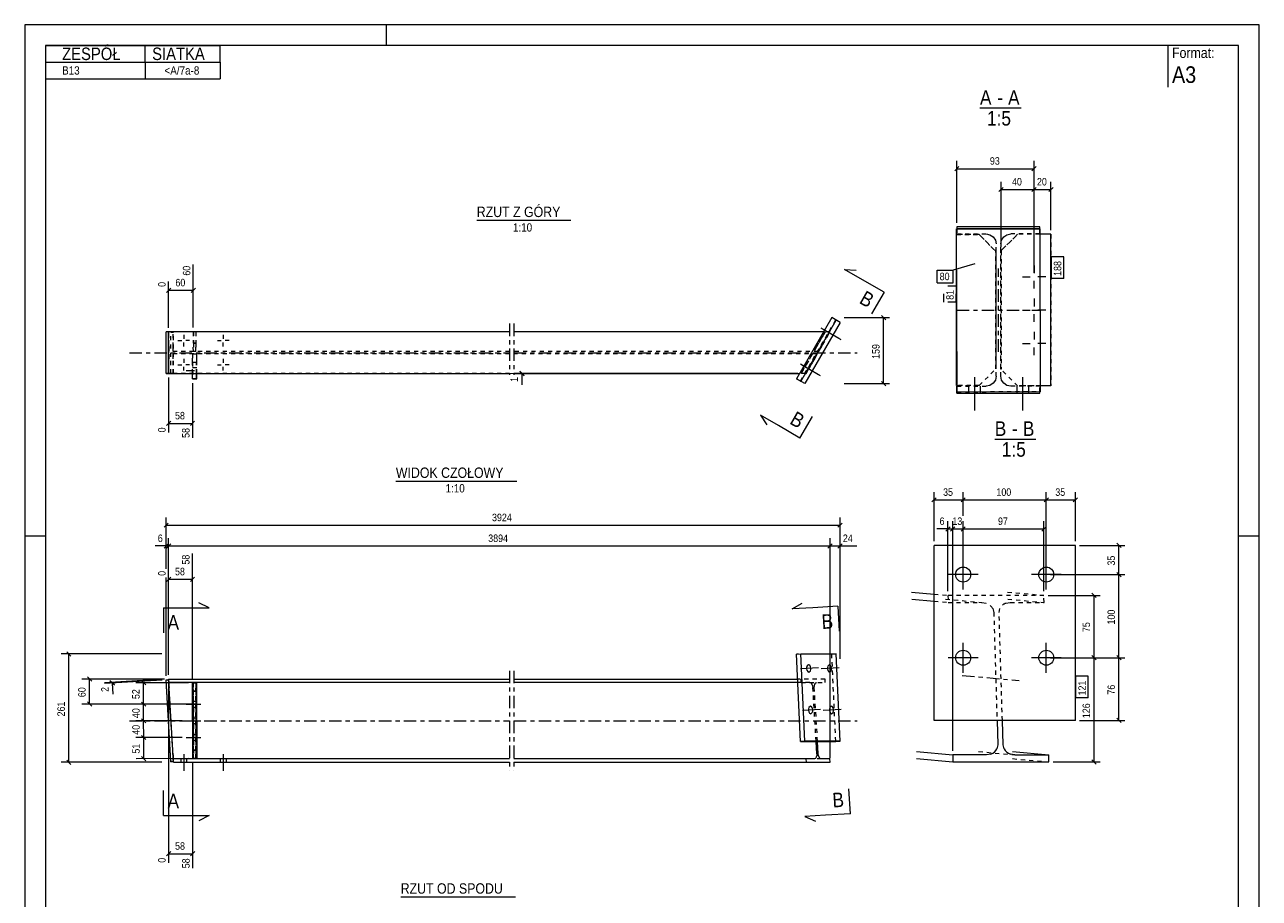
# Model space of a CAD drawing. Header units: millimetres. Extents: x 0 to 297, y 0 to 420.
# Tile 2 of 2: x 0 to 297, y 210 to 420. Entities that reach past the tile are written whole.
import ezdxf

# ---------------------------------------------------------------- set-up
doc = ezdxf.new("R2010")
doc.units = ezdxf.units.MM
for name, pattern in [('XKITLINE00', [0]), ('XKITLINE01', [4, 1, -1, 1, -1]), ('XKITLINE02', [4, 2, -2]), ('XKITLINE03', [6, 3, -1, 1, -1])]:
    doc.linetypes.add(name, pattern=pattern)
for name, color, linetype, lineweight in [('Arkusz rysunku', 3, 'Continuous', 0), ('Element', 2, 'Continuous', 0), ('Inny typ obiektu', 7, 'Continuous', 0), ('Przekrój', 7, 'Continuous', 0), ('Wymiar', 4, 'Continuous', 0), ('Znak elementu', 2, 'Continuous', 0), ('Śruba', 3, 'Continuous', 0)]:
    doc.layers.add(name, color=color, linetype=linetype, lineweight=lineweight)
doc.styles.add('ARIAL', font='ARIAL.TTF')

msp = doc.modelspace()

# ---------------------------------------------------------------- linework, layer by layer
at = {"layer": 'Arkusz rysunku', "linetype": 'XKITLINE00', "lineweight": 0}
for p, q in [((297, 420), (0, 420)), ((0, 420), (0, 0)), ((87, 415), (87, 420)), ((297, 0), (297, 420)), ((292, 415), (5, 415)), ((5, 415), (5, 5)), ((292, 5), (292, 415)), ((5, 297), (0, 297)), ((297, 297), (292, 297))]:
    msp.add_line(p, q, dxfattribs=at)
at = {"layer": 'Element', "linetype": 'XKITLINE00', "lineweight": 0}
for p, q in [((244.24, 371.38), (224.24, 371.38)), ((224.24, 371.38), (224.24, 370.95)), ((244.24, 369.68), (244.24, 371.38)), ((244.17, 371.02), (224.17, 370.95)), ((224.17, 370.88), (244.17, 370.95)), ((224.31, 331.67), (224.17, 370.95)), ((244.17, 370.95), (244.17, 371.02)), ((244.17, 370.95), (244.31, 331.74)), ((244.24, 369.68), (244.18, 369.68)), ((246.86, 369.62), (244.18, 369.62)), ((246.87, 369.62), (244.18, 369.62)), ((246.87, 333.14), (246.87, 369.62)), ((224.18, 333.24), (224.18, 368.24)), ((194.16, 349.58), (185.66, 334.85)), ((186.7, 334.25), (195.19, 348.98)), ((196.15, 348.43), (187.65, 333.7)), ((196.15, 348.43), (194.16, 349.58)), ((34.63, 346.17), (34.03, 346.17)), ((34.03, 336.17), (34.03, 346.17)), ((116.66, 346.14), (34.62, 346.14)), ((34.62, 336.14), (34.62, 346.14)), ((35.21, 346.14), (34.63, 346.17)), ((34.63, 346.17), (34.63, 346.14)), ((41.16, 346.17), (40.56, 346.17)), ((40.56, 346.17), (40.56, 346.14)), ((41.19, 346.17), (41.16, 346.17)), ((41.16, 346.17), (41.16, 346.14)), ((41.19, 346.17), (41.16, 346.17)), ((41.19, 346.17), (41.19, 346.14)), ((192.17, 346.14), (117.66, 346.14)), ((35.18, 336.1), (34.03, 336.17)), ((34.03, 336.17), (34.62, 336.17)), ((34.62, 336.14), (116.66, 336.14)), ((35.18, 336.1), (35.18, 336.14)), ((35.78, 336.1), (35.18, 336.1)), ((35.78, 336.1), (35.21, 336.14)), ((35.78, 336.1), (35.78, 336.14)), ((40.37, 334.82), (40.37, 336.14)), ((41.37, 334.83), (41.37, 336.14)), ((41.41, 334.83), (41.4, 336.14)), ((117.66, 336.14), (186.4, 336.14)), ((40.37, 334.82), (41.37, 334.83)), ((41.41, 334.83), (41.37, 334.83)), ((41.37, 334.83), (41.41, 334.83)), ((187.65, 333.7), (185.66, 334.85)), ((224.18, 333.24), (224.31, 333.24)), ((224.24, 333.08), (224.31, 333.08)), ((224.24, 331.38), (224.24, 333.08)), ((246.87, 333.14), (244.31, 333.14)), ((224.24, 331.38), (244.24, 331.38)), ((244.31, 331.74), (224.31, 331.67)), ((244.24, 331.38), (244.24, 331.74)), ((218.76, 252.73), (218.76, 294.79)), ((252.76, 294.79), (218.76, 294.79)), ((252.76, 252.73), (252.76, 294.79)), ((213.35, 283.58), (218.76, 283.09)), ((213.41, 281.88), (218.76, 281.39)), ((185.66, 268.65), (186.7, 268.71)), ((186.62, 247.65), (185.66, 268.65)), ((187.65, 247.71), (186.7, 268.71)), ((186.7, 268.71), (195.19, 268.71)), ((196.15, 247.71), (195.19, 268.71)), ((34.03, 262.44), (34.63, 262.48)), ((35.18, 242.84), (34.03, 262.44)), ((34.03, 262.41), (34.03, 262.44)), ((35.18, 242.8), (34.03, 262.41)), ((34.03, 262.41), (34.04, 262.41)), ((34.62, 262.66), (34.62, 262.66)), ((34.62, 262.66), (116.66, 262.66)), ((34.67, 261.81), (34.62, 262.66)), ((34.62, 262.66), (34.63, 262.48)), ((34.67, 261.81), (34.67, 261.81)), ((116.66, 261.81), (34.67, 261.81)), ((35.78, 242.87), (34.67, 261.81)), ((40.41, 243.54), (40.37, 261.78)), ((40.37, 261.78), (40.37, 261.78)), ((40.37, 261.78), (40.37, 259.78)), ((40.37, 261.78), (41.37, 261.78)), ((40.37, 261.78), (40.37, 261.78)), ((41.37, 261.78), (41.41, 243.54)), ((117.66, 262.66), (185.93, 262.66)), ((185.97, 261.81), (117.66, 261.81)), ((40.37, 259.78), (40.4, 245.54)), ((40.37, 259.78), (40.38, 259.78)), ((252.76, 252.73), (218.76, 252.73)), ((233.9, 252.73), (234.08, 246.84)), ((235.37, 246.84), (235.19, 252.73)), ((187.65, 247.71), (186.62, 247.65)), ((186.62, 247.65), (195.11, 247.65)), ((196.15, 247.71), (187.65, 247.71)), ((190.58, 244.71), (190.4, 247.65)), ((190.9, 244.71), (190.72, 247.65)), ((195.11, 247.65), (196.15, 247.71)), ((234.08, 246.84), (233.89, 245.92)), ((235.61, 245.92), (235.37, 246.84)), ((40.4, 245.54), (40.4, 243.54)), ((40.4, 245.54), (40.4, 245.54)), ((190.22, 243.6), (189.96, 243.51)), ((190.42, 243.86), (190.22, 243.6)), ((190.55, 244.25), (190.42, 243.86)), ((190.58, 244.71), (190.55, 244.25)), ((190.98, 244.25), (190.9, 244.71)), ((191.15, 243.86), (190.98, 244.25)), ((191.39, 243.6), (191.15, 243.86)), ((191.66, 243.51), (191.39, 243.6)), ((214.51, 245.23), (223.25, 244.43)), ((231.38, 244.43), (223.25, 244.43)), ((223.25, 244.43), (223.3, 242.73)), ((232.43, 244.62), (231.38, 244.43)), ((238.21, 244.43), (237.15, 244.62)), ((237.6, 245.23), (246.34, 244.43)), ((238.21, 244.43), (246.34, 244.43)), ((246.39, 242.73), (246.34, 244.43)), ((35.78, 242.87), (35.18, 242.84)), ((35.18, 242.8), (35.78, 242.84)), ((35.18, 242.84), (35.18, 242.8)), ((116.66, 243.51), (35.74, 243.51)), ((35.79, 242.66), (35.78, 242.87)), ((35.79, 242.66), (35.78, 242.87)), ((35.78, 242.84), (35.78, 242.87)), ((35.78, 242.84), (35.78, 242.87)), ((35.79, 242.66), (35.79, 242.66)), ((35.79, 242.66), (116.66, 242.66)), ((40.4, 243.54), (40.41, 243.54)), ((40.4, 243.54), (40.41, 243.54)), ((41.41, 243.54), (40.41, 243.54)), ((189.96, 243.51), (117.66, 243.51)), ((117.66, 242.66), (193.75, 242.66)), ((187.93, 243.51), (187.98, 242.66)), ((193.69, 243.51), (191.66, 243.51)), ((193.75, 242.66), (193.69, 243.51)), ((214.56, 243.53), (223.3, 242.73)), ((223.3, 242.73), (246.39, 242.73))]:
    msp.add_line(p, q, dxfattribs=at)
at = {"layer": 'Element', "linetype": 'XKITLINE01', "lineweight": 0}
for p, q in [((229.62, 369.52), (224.18, 369.52)), ((224.18, 368.24), (224.18, 369.52)), ((224.18, 369.52), (224.18, 369.52)), ((224.18, 333.24), (224.18, 369.52)), ((224.18, 369.52), (229.62, 369.52)), ((224.24, 370.95), (224.24, 369.68)), ((224.24, 369.68), (231.28, 369.68)), ((233.62, 365.52), (229.62, 369.52)), ((229.62, 369.52), (229.62, 369.52)), ((229.62, 369.52), (233.62, 365.52)), ((231.28, 369.68), (232.2, 369.5)), ((232.2, 369.5), (232.98, 368.98)), ((232.98, 368.98), (233.5, 368.2)), ((234.86, 365.62), (238.86, 369.62)), ((238.87, 369.62), (234.87, 365.62)), ((234.99, 368.2), (235.51, 368.98)), ((235.51, 368.98), (236.28, 369.5)), ((236.28, 369.5), (237.2, 369.68)), ((244.18, 369.68), (237.2, 369.68)), ((244.18, 369.62), (238.86, 369.62)), ((238.87, 369.62), (238.86, 369.62)), ((244.18, 369.62), (238.87, 369.62)), ((244.17, 370.95), (244.17, 371.02)), ((246.86, 369.62), (246.86, 333.14)), ((246.87, 369.62), (246.86, 369.62)), ((233.5, 368.2), (233.68, 367.28)), ((233.62, 337.24), (233.62, 365.52)), ((233.62, 365.52), (233.62, 365.52)), ((233.62, 365.52), (233.62, 337.24)), ((233.68, 335.48), (233.68, 367.28)), ((234.8, 367.28), (234.99, 368.2)), ((234.8, 335.48), (234.8, 367.28)), ((234.86, 337.14), (234.86, 365.62)), ((234.86, 365.62), (234.87, 365.62)), ((234.87, 365.62), (234.87, 337.14)), ((186.62, 334.3), (195.11, 349.03)), ((195.11, 349.03), (195.19, 348.98)), ((35.18, 346.1), (34.03, 346.17)), ((34.63, 346.14), (34.63, 336.17)), ((34.67, 342.62), (34.67, 346.14)), ((35.18, 346.1), (35.78, 346.1)), ((35.18, 336.14), (35.18, 346.1)), ((35.78, 346.1), (35.21, 346.14)), ((35.74, 342.62), (35.74, 346.14)), ((35.78, 336.14), (35.78, 346.1)), ((35.79, 336.14), (35.79, 346.14)), ((40.56, 346.17), (40.59, 346.17)), ((40.56, 346.14), (40.56, 343.45)), ((41.16, 346.17), (40.59, 346.17)), ((40.59, 346.17), (40.6, 343.45)), ((41.16, 346.14), (41.16, 343.45)), ((41.19, 346.14), (41.2, 343.45)), ((192.54, 346.14), (186.77, 336.14)), ((187.98, 336.14), (193.75, 346.14)), ((190.56, 342.62), (192.59, 346.14)), ((191.66, 342.62), (193.69, 346.14)), ((193.75, 346.14), (192.17, 346.14)), ((34.67, 342.62), (34.68, 342.16)), ((34.68, 342.16), (34.69, 341.77)), ((34.69, 341.77), (34.71, 341.51)), ((35.7, 341.51), (35.72, 341.77)), ((35.72, 341.77), (35.74, 342.16)), ((35.74, 342.16), (35.74, 342.62)), ((40.56, 343.45), (41.16, 343.45)), ((40.57, 341.45), (40.56, 343.45)), ((40.6, 343.45), (40.59, 341.45)), ((41.2, 343.45), (40.6, 343.45)), ((41.16, 343.45), (41.17, 341.45)), ((41.19, 341.45), (41.2, 343.45)), ((189.96, 341.51), (190.09, 341.77)), ((190.09, 341.77), (190.3, 342.16)), ((190.3, 342.16), (190.56, 342.62)), ((191.15, 341.77), (190.98, 341.51)), ((191.39, 342.16), (191.15, 341.77)), ((191.66, 342.62), (191.39, 342.16)), ((34.68, 340.12), (34.67, 339.66)), ((34.67, 336.14), (34.67, 339.66)), ((34.69, 340.51), (34.68, 340.12)), ((34.71, 340.77), (34.69, 340.51)), ((34.71, 341.51), (34.74, 341.42)), ((34.74, 340.86), (34.71, 340.77)), ((116.66, 341.42), (34.74, 341.42)), ((116.66, 340.86), (34.74, 340.86)), ((35.67, 341.42), (35.7, 341.51)), ((35.7, 340.77), (35.67, 340.86)), ((35.72, 340.51), (35.7, 340.77)), ((35.74, 340.12), (35.72, 340.51)), ((35.74, 339.66), (35.74, 340.12)), ((35.74, 336.14), (35.74, 339.66)), ((40.37, 338.83), (40.37, 340.83)), ((40.37, 340.83), (40.4, 340.83)), ((40.37, 340.83), (41.37, 340.83)), ((40.37, 336.14), (40.37, 338.83)), ((40.37, 338.83), (41.37, 338.83)), ((40.4, 340.83), (40.4, 338.83)), ((40.4, 340.83), (41.4, 340.83)), ((40.4, 338.83), (40.41, 334.82)), ((40.4, 338.83), (41.4, 338.83)), ((41.17, 341.45), (40.57, 341.45)), ((40.57, 341.45), (40.59, 341.45)), ((41.19, 341.45), (40.59, 341.45)), ((41.17, 341.45), (41.19, 341.45)), ((41.37, 340.83), (41.37, 338.83)), ((41.37, 340.83), (41.4, 340.83)), ((41.37, 336.14), (41.37, 338.83)), ((41.4, 338.83), (41.4, 340.83)), ((41.4, 336.14), (41.4, 338.83)), ((190.9, 341.42), (117.66, 341.42)), ((190.58, 340.86), (117.66, 340.86)), ((186.82, 336.14), (188.85, 339.66)), ((189.96, 339.66), (187.93, 336.14)), ((188.85, 339.66), (189.12, 340.12)), ((189.12, 340.12), (189.36, 340.51)), ((189.36, 340.51), (189.53, 340.77)), ((189.53, 340.77), (189.61, 340.86)), ((189.94, 341.42), (189.96, 341.51)), ((190.22, 340.12), (189.96, 339.66)), ((190.42, 340.51), (190.22, 340.12)), ((190.55, 340.77), (190.42, 340.51)), ((190.58, 340.86), (190.55, 340.77)), ((190.98, 341.51), (190.9, 341.42)), ((34.62, 336.17), (34.63, 336.17)), ((116.66, 336.14), (34.62, 336.14)), ((35.21, 336.14), (34.63, 336.17)), ((187.98, 336.14), (117.66, 336.14)), ((186.77, 336.14), (186.82, 336.14)), ((187.93, 336.14), (187.98, 336.14)), ((229.62, 333.24), (233.62, 337.24)), ((229.62, 333.24), (233.62, 337.24)), ((233.62, 337.24), (233.62, 337.24)), ((234.87, 337.14), (234.86, 337.14)), ((238.86, 333.14), (234.86, 337.14)), ((238.87, 333.14), (234.87, 337.14)), ((40.41, 334.82), (40.37, 334.82)), ((41.37, 334.83), (40.41, 334.82)), ((185.66, 334.85), (186.62, 334.3)), ((186.7, 334.25), (186.62, 334.3)), ((224.18, 333.24), (224.18, 333.24)), ((229.62, 333.24), (224.18, 333.24)), ((224.31, 333.24), (229.62, 333.24)), ((224.31, 333.08), (231.28, 333.08)), ((229.62, 333.24), (229.62, 333.24)), ((232.2, 333.26), (231.28, 333.08)), ((232.98, 333.78), (232.2, 333.26)), ((233.5, 334.56), (232.98, 333.78)), ((233.68, 335.48), (233.5, 334.56)), ((234.99, 334.56), (234.8, 335.48)), ((235.51, 333.78), (234.99, 334.56)), ((236.28, 333.26), (235.51, 333.78)), ((237.2, 333.08), (236.28, 333.26)), ((244.24, 333.08), (237.2, 333.08)), ((246.86, 333.14), (238.86, 333.14)), ((238.86, 333.14), (238.87, 333.14)), ((244.31, 333.14), (238.87, 333.14)), ((244.24, 331.74), (244.24, 333.08)), ((246.87, 333.14), (246.86, 333.14)), ((224.31, 331.74), (244.31, 331.81)), ((218.76, 283.09), (222.09, 282.79)), ((245.18, 282.79), (222.09, 282.79)), ((222.09, 282.79), (222.15, 281.09)), ((236.44, 283.58), (245.18, 282.79)), ((245.23, 281.09), (245.18, 282.79)), ((218.76, 281.39), (222.15, 281.09)), ((221.53, 281.88), (230.27, 281.09)), ((222.15, 281.09), (230.27, 281.09)), ((230.27, 281.09), (231.34, 280.9)), ((232.88, 279.6), (233.12, 278.68)), ((234.41, 278.68), (234.59, 279.6)), ((236.05, 280.9), (237.11, 281.09)), ((236.49, 281.88), (245.23, 281.09)), ((237.11, 281.09), (245.23, 281.09)), ((233.12, 278.68), (233.9, 252.73)), ((235.19, 252.73), (234.41, 278.68)), ((194.16, 268.65), (185.66, 268.65)), ((195.19, 268.71), (194.16, 268.65)), ((195.11, 247.71), (194.16, 268.65)), ((34.04, 262.41), (34.63, 262.44)), ((34.63, 262.48), (34.67, 261.81)), ((34.67, 261.81), (34.63, 262.48)), ((34.63, 262.48), (34.63, 262.44)), ((35.78, 242.87), (34.63, 262.44)), ((34.67, 261.81), (34.67, 261.81)), ((34.67, 261.81), (34.67, 261.81)), ((34.68, 261.72), (34.67, 261.81)), ((34.67, 261.81), (34.68, 261.72)), ((34.69, 261.46), (34.68, 261.72)), ((34.68, 261.72), (34.69, 261.46)), ((34.71, 261.07), (34.69, 261.46)), ((34.69, 261.46), (34.71, 261.07)), ((40.37, 261.78), (41.37, 261.78)), ((41.16, 261.73), (40.56, 261.73)), ((40.56, 261.73), (40.59, 243.59)), ((40.57, 259.73), (40.56, 261.73)), ((41.19, 243.59), (41.16, 261.73)), ((41.16, 261.73), (41.16, 261.73)), ((41.16, 261.73), (41.17, 259.73)), ((41.37, 259.78), (41.37, 261.78)), ((192.54, 262.66), (185.93, 262.66)), ((188.85, 261.81), (185.97, 261.81)), ((186.82, 261.81), (186.77, 262.66)), ((186.82, 261.81), (192.59, 261.81)), ((188.85, 261.81), (189.12, 261.72)), ((189.12, 261.72), (189.36, 261.46)), ((189.36, 261.46), (189.53, 261.07)), ((189.96, 261.07), (190.09, 261.46)), ((190.09, 261.46), (190.3, 261.72)), ((190.3, 261.72), (190.56, 261.81)), ((192.59, 261.81), (192.54, 262.66)), ((34.74, 260.61), (34.71, 261.07)), ((34.71, 261.07), (34.74, 260.61)), ((35.67, 244.71), (34.74, 260.61)), ((35.67, 244.71), (34.74, 260.61)), ((40.38, 259.78), (41.37, 259.78)), ((41.17, 259.73), (40.57, 259.73)), ((40.59, 245.59), (40.57, 259.73)), ((41.17, 259.73), (41.19, 245.59)), ((41.4, 245.54), (41.37, 259.78)), ((189.53, 261.07), (189.61, 260.61)), ((190.39, 247.71), (189.61, 260.61)), ((189.94, 260.61), (189.96, 261.07)), ((190.72, 247.71), (189.94, 260.61)), ((190.4, 247.65), (190.39, 247.71)), ((190.72, 247.65), (190.72, 247.71)), ((195.11, 247.65), (195.11, 247.71)), ((35.7, 244.25), (35.67, 244.71)), ((35.67, 244.71), (35.7, 244.25)), ((35.72, 243.86), (35.7, 244.25)), ((35.7, 244.25), (35.72, 243.86)), ((35.74, 243.6), (35.72, 243.86)), ((35.72, 243.86), (35.74, 243.6)), ((35.74, 243.51), (35.74, 243.6)), ((35.74, 243.6), (35.74, 243.51)), ((40.4, 245.54), (41.4, 245.54)), ((41.19, 245.59), (40.59, 245.59)), ((40.6, 243.59), (40.59, 245.59)), ((41.2, 243.59), (40.59, 243.59)), ((41.19, 245.59), (41.2, 243.59)), ((41.2, 243.59), (41.19, 243.59)), ((41.4, 243.54), (41.4, 245.54)), ((229.47, 245.23), (238.21, 244.43)), ((116.66, 243.51), (35.74, 243.51)), ((35.78, 242.87), (35.74, 243.51)), ((35.78, 242.87), (35.74, 243.51)), ((187.93, 243.51), (117.66, 243.51)), ((191.66, 243.51), (187.93, 243.51)), ((237.65, 243.53), (246.39, 242.73))]:
    msp.add_line(p, q, dxfattribs=at)
at = {"layer": 'Element', "linetype": 'XKITLINE03', "lineweight": 0}
for p, q in [((234.24, 341.38), (234.24, 361.38)), ((224.24, 351.38), (244.24, 351.38)), ((116.66, 348.14), (116.66, 335.81)), ((117.66, 348.14), (117.66, 335.81)), ((25.21, 341.14), (116.66, 341.14)), ((117.66, 341.14), (200.26, 341.14)), ((116.66, 264.66), (116.66, 240.66)), ((117.66, 264.66), (117.66, 240.66)), ((225.5, 263.55), (239.24, 262.31)), ((25.21, 252.66), (116.66, 252.66)), ((117.66, 252.66), (200.26, 252.66))]:
    msp.add_line(p, q, dxfattribs=at)
at = {"layer": 'Element', "linetype": 'XKITLINE01', "lineweight": 0}
for centre, radius, start, end in [((230.47, 278.31), 2.73, 28.1366, 71.4487), ((236.86, 278.53), 2.51, 108.7356, 154.6501)]:
    msp.add_arc(centre, radius, start, end, dxfattribs=at)
at = {"layer": 'Element', "linetype": 'XKITLINE00', "lineweight": 0}
for centre, radius, start, end in [((231.63, 246.99), 2.51, 288.7356, 334.6501), ((238.02, 247.21), 2.73, 208.1366, 251.4487)]:
    msp.add_arc(centre, radius, start, end, dxfattribs=at)
at = {"layer": 'Inny typ obiektu', "linetype": 'XKITLINE00', "lineweight": 0}
for p, q in [((5, 415), (47, 415)), ((5, 415), (5, 411)), ((29, 411), (29, 415)), ((47, 411), (47, 415)), ((275, 415), (275, 405)), ((5, 411), (47, 411)), ((5, 411), (5, 407)), ((29, 411), (29, 407)), ((47, 411), (47, 407)), ((5, 407), (47, 407)), ((229.8, 400), (239.68, 400)), ((108.75, 373), (131.34, 373)), ((233.36, 320.38), (243.24, 320.38)), ((89.29, 310.28), (118.37, 310.28)), ((90.45, 210.31), (118.05, 210.31))]:
    msp.add_line(p, q, dxfattribs=at)
at = {"layer": 'Przekrój', "linetype": 'XKITLINE00', "lineweight": 0}
for p, q in [((197.19, 361.17), (199.98, 361)), ((201.52, 358.67), (197.19, 361.17)), ((206.72, 355.67), (201.52, 358.67)), ((206.72, 355.67), (203.72, 350.48)), ((176.97, 326.11), (178.51, 323.77)), ((181.3, 323.61), (176.97, 326.11)), ((186.5, 320.61), (189.49, 325.81)), ((186.5, 320.61), (181.3, 323.61)), ((33.37, 279.78), (33.37, 273.78)), ((33.37, 279.78), (39.37, 279.78)), ((39.37, 279.78), (44.37, 279.78)), ((44.37, 279.78), (41.87, 281.03)), ((184.62, 279.52), (187.04, 280.92)), ((189.61, 279.82), (184.62, 279.52)), ((195.6, 280.18), (189.61, 279.82)), ((195.6, 280.18), (195.97, 274.19)), ((33.37, 229.84), (33.37, 235.84)), ((198.62, 230.28), (198.26, 236.27)), ((33.37, 229.84), (39.37, 229.84)), ((39.37, 229.84), (44.37, 229.84)), ((44.37, 229.84), (41.87, 228.59)), ((192.63, 229.92), (187.64, 229.62)), ((187.64, 229.62), (190.21, 228.52)), ((198.62, 230.28), (192.63, 229.92))]:
    msp.add_line(p, q, dxfattribs=at)
at = {"layer": 'Wymiar', "linetype": 'XKITLINE00', "lineweight": 0}
for p, q in [((224.24, 372.38), (224.24, 387.24)), ((242.81, 360.35), (242.81, 387.24)), ((224.75, 385.89), (223.73, 384.87)), ((224.24, 385.38), (242.81, 385.38)), ((243.32, 385.89), (242.3, 384.87)), ((235.37, 380.89), (234.36, 379.87)), ((234.87, 366.62), (234.87, 382.24)), ((234.87, 380.38), (242.82, 380.38)), ((243.33, 380.89), (242.31, 379.87)), ((243.33, 380.89), (242.31, 379.87)), ((242.82, 360.33), (242.82, 382.24)), ((242.82, 360.33), (242.82, 382.24)), ((242.82, 380.38), (246.87, 380.38)), ((247.38, 380.89), (246.36, 379.87)), ((246.87, 370.62), (246.87, 382.24)), ((40.56, 347.17), (40.56, 362.33)), ((35.13, 356.65), (34.11, 355.63)), ((34.62, 347.14), (34.62, 358.29)), ((41.07, 356.65), (40.05, 355.63)), ((34.62, 356.14), (40.56, 356.14)), ((197.15, 349.58), (208.06, 349.58)), ((206.11, 350.08), (207.13, 349.07)), ((206.62, 333.7), (206.62, 349.58)), ((35.03, 336.17), (121.06, 336.19)), ((185.77, 336.14), (117.76, 336.12)), ((119.11, 336.7), (120.13, 335.68)), ((119.11, 336.63), (120.13, 335.61)), ((119.62, 336.12), (119.62, 336.19)), ((119.62, 336.12), (119.62, 333.44)), ((119.62, 336.12), (119.62, 333.44)), ((34.62, 335.14), (34.62, 321.98)), ((40.37, 333.82), (40.37, 320.65)), ((197.15, 333.7), (208.06, 333.7)), ((206.11, 334.21), (207.13, 333.19)), ((35.13, 324.65), (34.11, 323.63)), ((34.62, 324.14), (40.37, 324.14)), ((40.88, 324.65), (39.87, 323.63)), ((219.27, 306.27), (218.25, 305.25)), ((218.76, 295.79), (218.76, 307.62)), ((226.27, 306.27), (225.25, 305.25)), ((226.27, 306.27), (225.25, 305.25)), ((225.76, 301.88), (225.76, 307.62)), ((225.76, 301.88), (225.76, 307.62)), ((246.27, 306.27), (245.25, 305.25)), ((246.27, 306.27), (245.25, 305.25)), ((245.76, 288.79), (245.76, 307.62)), ((245.76, 288.79), (245.76, 307.62)), ((253.27, 306.27), (252.25, 305.25)), ((252.76, 295.79), (252.76, 307.62)), ((218.76, 305.76), (225.76, 305.76)), ((225.76, 305.76), (245.76, 305.76)), ((245.76, 305.76), (252.76, 305.76)), ((34.54, 300.17), (33.52, 299.15)), ((34.03, 289.17), (34.03, 301.52)), ((196.66, 300.17), (195.64, 299.15)), ((196.15, 267.54), (196.15, 301.52)), ((222.09, 283.79), (222.09, 300.62)), ((223.25, 245.43), (223.25, 300.62)), ((225.76, 288.79), (225.76, 300.62)), ((245.18, 283.79), (245.18, 300.62)), ((34.03, 299.66), (196.15, 299.66)), ((222.09, 298.76), (219.41, 298.76)), ((222.09, 298.76), (219.41, 298.76)), ((222.6, 299.27), (221.58, 298.25)), ((222.09, 298.76), (223.25, 298.76)), ((223.76, 299.27), (222.74, 298.25)), ((223.76, 299.27), (222.74, 298.25)), ((223.25, 245.43), (223.25, 299.36)), ((223.25, 298.76), (225.76, 298.76)), ((226.27, 299.27), (225.25, 298.25)), ((226.27, 299.27), (225.25, 298.25)), ((225.76, 288.79), (225.76, 299.36)), ((225.76, 288.79), (225.76, 299.36)), ((225.76, 288.79), (225.76, 299.36)), ((225.76, 298.76), (245.18, 298.76)), ((245.69, 299.27), (244.67, 298.25)), ((34.03, 294.66), (31.35, 294.66)), ((34.03, 294.66), (31.35, 294.66)), ((34.54, 295.17), (33.52, 294.15)), ((34.03, 289.17), (34.03, 296.52)), ((34.03, 294.66), (34.62, 294.66)), ((35.13, 295.17), (34.11, 294.15)), ((35.13, 295.17), (34.11, 294.15)), ((34.62, 263.66), (34.62, 296.52)), ((34.62, 263.66), (34.62, 296.52)), ((34.62, 294.66), (193.75, 294.66)), ((194.25, 295.17), (193.24, 294.15)), ((194.25, 295.17), (193.24, 294.15)), ((193.75, 243.66), (193.75, 296.52)), ((193.75, 243.66), (193.75, 296.52)), ((193.75, 294.66), (196.15, 294.66)), ((196.66, 295.17), (195.64, 294.15)), ((196.15, 267.54), (196.15, 296.52)), ((196.15, 294.66), (200.17, 294.66)), ((196.15, 294.66), (200.17, 294.66)), ((253.76, 294.79), (264.68, 294.79)), ((262.73, 295.3), (263.75, 294.28)), ((263.24, 287.79), (263.24, 294.79)), ((40.37, 262.78), (40.37, 292.85)), ((34.62, 263.66), (34.62, 288.81)), ((262.73, 288.3), (263.75, 287.28)), ((262.73, 288.3), (263.75, 287.28)), ((34.03, 263.44), (34.03, 287.12)), ((34.03, 263.44), (34.03, 287.12)), ((35.13, 287.17), (34.11, 286.15)), ((34.62, 286.66), (40.37, 286.66)), ((40.88, 287.17), (39.86, 286.15)), ((246.76, 287.79), (264.68, 287.79)), ((246.76, 287.79), (264.68, 287.79)), ((263.24, 267.79), (263.24, 287.79)), ((246.18, 282.79), (258.68, 282.79)), ((256.73, 283.3), (257.75, 282.28)), ((257.24, 267.79), (257.24, 282.79)), ((33.03, 268.71), (8.76, 268.71)), ((10.11, 269.22), (11.13, 268.2)), ((10.62, 242.66), (10.62, 268.71)), ((246.76, 267.79), (264.68, 267.79)), ((246.76, 267.79), (264.68, 267.79)), ((246.76, 267.79), (258.68, 267.79)), ((246.76, 267.79), (258.68, 267.79)), ((256.73, 268.3), (257.75, 267.28)), ((256.73, 268.3), (257.75, 267.28)), ((257.24, 242.73), (257.24, 267.79)), ((262.73, 268.3), (263.75, 267.28)), ((262.73, 268.3), (263.75, 267.28)), ((263.24, 252.73), (263.24, 267.79)), ((33.62, 262.66), (13.76, 262.66)), ((15.11, 263.17), (16.13, 262.15)), ((15.62, 256.64), (15.62, 262.66)), ((33.62, 262.6), (19.2, 261.76)), ((33.04, 262.38), (19.21, 261.57)), ((20.52, 262.34), (21.6, 261.39)), ((20.53, 262.16), (21.61, 261.2)), ((21.07, 261.68), (21.06, 261.86)), ((21.07, 261.68), (21.23, 259)), ((21.07, 261.68), (21.23, 259)), ((39.37, 261.77), (26.74, 261.75)), ((28.09, 262.26), (29.11, 261.25)), ((28.61, 256.62), (28.6, 261.76)), ((34.62, 261.66), (34.62, 218.5)), ((41.35, 256.64), (13.76, 256.64)), ((15.11, 257.15), (16.13, 256.13)), ((37.85, 256.63), (26.75, 256.61)), ((37.85, 256.63), (26.75, 256.61)), ((28.1, 257.13), (29.12, 256.11)), ((28.1, 257.13), (29.12, 256.11)), ((28.62, 252.62), (28.61, 256.62)), ((37.86, 252.63), (26.76, 252.61)), ((37.86, 252.63), (26.76, 252.61)), ((28.11, 253.13), (29.13, 252.11)), ((28.11, 253.13), (29.13, 252.11)), ((28.63, 248.62), (28.62, 252.62)), ((253.76, 252.73), (264.68, 252.73)), ((262.73, 253.24), (263.75, 252.22)), ((37.86, 248.63), (26.77, 248.61)), ((37.86, 248.63), (26.77, 248.61)), ((28.12, 249.13), (29.14, 248.11)), ((28.12, 249.13), (29.14, 248.11)), ((28.64, 243.52), (28.63, 248.62)), ((28.13, 244.03), (29.15, 243.01)), ((33.03, 242.66), (8.76, 242.66)), ((10.11, 243.17), (11.13, 242.15)), ((39.41, 243.54), (26.78, 243.51)), ((40.4, 242.54), (40.4, 217.17)), ((247.39, 242.73), (258.68, 242.73)), ((256.73, 243.24), (257.75, 242.22)), ((35.13, 221.17), (34.11, 220.15)), ((34.62, 220.66), (40.4, 220.66)), ((40.91, 221.17), (39.89, 220.15))]:
    msp.add_line(p, q, dxfattribs=at)
at = {"layer": 'Znak elementu', "linetype": 'XKITLINE00', "lineweight": 0}
for p, q in [((228.58, 362.47), (223.38, 360.97)), ((246.97, 359.01), (246.97, 364.22)), ((249.97, 364.22), (246.97, 364.22)), ((249.97, 359.01), (249.97, 364.22)), ((219.51, 360.97), (223.38, 360.97)), ((219.51, 357.97), (219.51, 360.97)), ((223.38, 357.97), (223.38, 360.97)), ((219.51, 357.97), (223.38, 357.97)), ((249.97, 359.01), (246.97, 359.01)), ((252.86, 258.13), (252.86, 263.34)), ((255.86, 263.34), (252.86, 263.34)), ((255.86, 258.13), (255.86, 263.34)), ((255.86, 258.13), (252.86, 258.13))]:
    msp.add_line(p, q, dxfattribs=at)
at = {"layer": 'Znak elementu', "linetype": 'XKITLINE02', "lineweight": 0}
for p, q in [((221.08, 353.25), (221.08, 357.12)), ((224.08, 357.12), (221.08, 357.12)), ((224.08, 353.25), (224.08, 357.12)), ((224.08, 353.25), (221.08, 353.25))]:
    msp.add_line(p, q, dxfattribs=at)
at = {"layer": 'Śruba', "linetype": 'XKITLINE00', "lineweight": 0}
for p, q in [((242.81, 362.14), (242.81, 360.28)), ((240.01, 359.34), (241.88, 359.34)), ((242.81, 356.54), (242.81, 358.41)), ((245.61, 359.34), (243.75, 359.34)), ((242.81, 354.14), (242.81, 352.28)), ((240.01, 351.34), (241.88, 351.34)), ((245.61, 351.34), (243.75, 351.34)), ((242.81, 348.54), (242.81, 350.41)), ((38.26, 345.44), (38.26, 344.5)), ((47.76, 345.43), (47.76, 344.5)), ((195.94, 344.51), (191.61, 347)), ((196.39, 344.24), (192.07, 346.74)), ((242.81, 346.14), (242.81, 344.28)), ((36.86, 344.04), (37.8, 344.04)), ((38.26, 342.64), (38.26, 343.57)), ((39.66, 344.03), (38.73, 344.04)), ((46.36, 344.03), (47.3, 344.03)), ((47.76, 342.63), (47.76, 343.57)), ((49.16, 344.03), (48.23, 344.03)), ((240.01, 343.34), (241.88, 343.34)), ((242.81, 340.54), (242.81, 342.41)), ((245.61, 343.34), (243.75, 343.34)), ((38.26, 339.64), (38.26, 338.7)), ((47.76, 339.63), (47.76, 338.7)), ((36.86, 338.24), (37.79, 338.24)), ((38.26, 336.84), (38.26, 337.77)), ((39.66, 338.23), (38.73, 338.24)), ((46.36, 338.23), (47.29, 338.23)), ((47.76, 336.83), (47.76, 337.77)), ((49.16, 338.23), (48.23, 338.23)), ((190.94, 335.84), (186.62, 338.34)), ((191.4, 335.58), (187.07, 338.08)), ((227.05, 333.08), (227.05, 331.38)), ((227.05, 333.08), (227.05, 331.38)), ((228.45, 335.23), (228.45, 327.23)), ((228.45, 335.23), (228.45, 327.23)), ((229.85, 333.08), (229.85, 331.38)), ((229.85, 333.08), (229.85, 331.38)), ((238.65, 333.08), (238.65, 331.38)), ((238.65, 333.08), (238.65, 331.38)), ((240.05, 335.23), (240.05, 327.23)), ((240.05, 335.23), (240.05, 327.23)), ((241.45, 333.08), (241.45, 331.38)), ((241.45, 333.08), (241.45, 331.38)), ((225.76, 284.19), (225.76, 291.39)), ((245.76, 284.19), (245.76, 291.39)), ((229.36, 287.79), (222.16, 287.79)), ((249.36, 287.79), (242.16, 287.79)), ((225.76, 264.19), (225.76, 271.39)), ((245.76, 264.19), (245.76, 271.39)), ((229.36, 267.79), (222.16, 267.79)), ((249.36, 267.79), (242.16, 267.79)), ((190.94, 265.36), (186.62, 265.1)), ((188.2, 265.82), (188.1, 265.48)), ((188.1, 265.48), (188.1, 265.14)), ((188.1, 265.14), (188.17, 264.8)), ((188.17, 264.8), (188.38, 264.45)), ((188.54, 266.11), (188.2, 265.82)), ((188.38, 264.45), (188.67, 264.32)), ((188.84, 265.98), (188.54, 266.11)), ((188.67, 264.32), (189.02, 264.61)), ((189.05, 265.64), (188.84, 265.98)), ((189.02, 264.61), (189.12, 264.95)), ((189.12, 265.3), (189.05, 265.64)), ((189.12, 264.95), (189.12, 265.3)), ((195.94, 265.36), (191.61, 265.1)), ((193.2, 265.79), (193.12, 265.45)), ((193.12, 265.45), (193.12, 265.1)), ((193.12, 265.1), (193.21, 264.73)), ((193.54, 266.11), (193.2, 265.79)), ((193.21, 264.73), (193.45, 264.39)), ((193.45, 264.39), (193.67, 264.32)), ((193.76, 266.04), (193.54, 266.11)), ((193.67, 264.32), (194.01, 264.64)), ((193.99, 265.71), (193.76, 266.04)), ((194.09, 265.34), (193.99, 265.71)), ((194.01, 264.64), (194.09, 264.99)), ((194.09, 264.99), (194.09, 265.34)), ((38.85, 256.63), (42.35, 256.64)), ((40.38, 257.34), (41.38, 257.34)), ((40.38, 255.94), (41.38, 255.94)), ((188.56, 255.5), (188.55, 255.15)), ((188.65, 255.84), (188.56, 255.5)), ((189, 256.13), (188.65, 255.84)), ((189.29, 256), (189, 256.13)), ((189.5, 255.65), (189.29, 256)), ((189.57, 255.31), (189.5, 255.65)), ((193.65, 255.81), (193.57, 255.46)), ((193.57, 255.46), (193.58, 255.11)), ((194, 256.13), (193.65, 255.81)), ((194.21, 256.06), (194, 256.13)), ((194.45, 255.72), (194.21, 256.06)), ((194.54, 255.35), (194.45, 255.72)), ((38.86, 252.63), (42.36, 252.64)), ((40.39, 253.34), (41.39, 253.34)), ((191.4, 255.37), (187.07, 255.11)), ((188.55, 255.15), (188.63, 254.81)), ((188.63, 254.81), (188.83, 254.46)), ((188.83, 254.46), (189.13, 254.33)), ((189.13, 254.33), (189.47, 254.62)), ((189.47, 254.62), (189.57, 254.96)), ((189.57, 254.96), (189.57, 255.31)), ((196.39, 255.37), (192.07, 255.11)), ((193.58, 255.11), (193.67, 254.74)), ((193.67, 254.74), (193.9, 254.4)), ((193.9, 254.4), (194.12, 254.33)), ((194.12, 254.33), (194.46, 254.65)), ((194.46, 254.65), (194.54, 255)), ((194.54, 255), (194.54, 255.35)), ((40.39, 251.94), (41.39, 251.94)), ((38.86, 248.63), (42.36, 248.64)), ((40.39, 249.34), (41.39, 249.34)), ((40.39, 247.94), (41.39, 247.94)), ((38.26, 244.58), (38.26, 240.58)), ((38.26, 244.58), (38.26, 240.58)), ((47.76, 244.58), (47.76, 240.58)), ((47.76, 244.58), (47.76, 240.58)), ((37.56, 243.51), (37.56, 242.66)), ((37.56, 243.51), (37.56, 242.66)), ((38.96, 243.51), (38.96, 242.66)), ((38.96, 243.51), (38.96, 242.66)), ((47.06, 243.51), (47.06, 242.66)), ((47.06, 243.51), (47.06, 242.66)), ((48.46, 243.51), (48.46, 242.66)), ((48.46, 243.51), (48.46, 242.66))]:
    msp.add_line(p, q, dxfattribs=at)
at = {"layer": 'Śruba', "linetype": 'XKITLINE02', "lineweight": 0}
for p, q in [((38.85, 336.85), (42.35, 336.85)), ((38.86, 336.85), (42.36, 336.85)), ((38.86, 336.85), (42.36, 336.85)), ((40.38, 337.55), (41.38, 337.55)), ((40.38, 336.15), (41.38, 336.15)), ((40.39, 337.55), (41.39, 337.55)), ((40.39, 337.55), (41.39, 337.55)), ((40.39, 336.15), (41.39, 336.15)), ((40.4, 336.15), (41.4, 336.15))]:
    msp.add_line(p, q, dxfattribs=at)
at = {"layer": 'Śruba', "linetype": 'XKITLINE00', "lineweight": 0}
for centre in [(225.76, 287.79), (245.76, 287.79), (225.76, 267.79), (245.76, 267.79)]:
    msp.add_circle(centre, 1.8, dxfattribs=at)

# ---------------------------------------------------------------- texts
at = {"layer": 'Inny typ obiektu', "style": 'ARIAL', "width": 0.85}
for s, height, p in [('ZESPÓŁ', 3, (9, 411.5)), ('SIATKA', 3, (30.66, 411.5)), ('Format:', 2.5, (276, 412)), ('B13', 2, (9, 408)), ('<A/7a-8', 2, (33.63, 408)), ('A3', 4, (276, 406)), ('A', 3.5, (229.8, 400.75)), ('A', 3.5, (236.56, 400.75)), ('-', 3.5, (233.96, 400.75)), ('1:5', 3.5, (231.49, 395.75)), ('RZUT Z GÓRY', 2.5, (108.75, 373.75)), ('1:10', 2, (117.45, 370.25)), ('B', 3.5, (233.36, 321.13)), ('B', 3.5, (240.12, 321.13)), ('-', 3.5, (237.52, 321.13)), ('1:5', 3.5, (235.05, 316.13)), ('WIDOK CZOŁOWY', 2.5, (89.29, 311.03)), ('1:10', 2, (101.24, 307.53)), ('RZUT OD SPODU', 2.5, (90.45, 211.06))]:
    msp.add_text(s, height=height, dxfattribs=at).set_placement(p)
at = {"layer": 'Przekrój', "style": 'ARIAL', "width": 0.85}
for rotation, p in [(-29.9772, (200.54, 353.18)), (-29.9772, (183.81, 324.18)), (3.4607, (191.81, 274.69)), (3.4607, (194.41, 231.78))]:
    msp.add_text('B', height=3.5, rotation=rotation, dxfattribs=at).set_placement(p)
for p in [(34.37, 274.53), (34.37, 231.59)]:
    msp.add_text('A', height=3.5, dxfattribs=at).set_placement(p)
at = {"layer": 'Wymiar', "style": 'ARIAL', "width": 0.85}
for s, p in [('93', (232.19, 386.34)), ('40', (237.51, 381.34)), ('20', (243.51, 381.34)), ('60', (36.26, 357.1)), ('58', (36.16, 325.1)), ('35', (220.93, 306.72)), ('100', (233.76, 306.72)), ('35', (247.93, 306.72)), ('3924', (112.42, 300.62)), ('6', (220.08, 299.72)), ('13', (223.17, 299.72)), ('97', (234.14, 299.72)), ('6', (32.02, 295.62)), ('3894', (111.51, 295.62)), ('24', (196.82, 295.62)), ('58', (36.16, 287.62)), ('58', (36.18, 221.62))]:
    msp.add_text(s, height=1.8, dxfattribs=at).set_placement(p)
for s, rotation, p in [('60', 90.0002, (39.84, 359.66)), ('0', 90.0002, (33.9, 356.96)), ('159', 90.0002, (205.66, 339.64)), ('1', 90.0117, (118.66, 334.11)), ('0', 90.0002, (33.9, 321.98)), ('58', 90.0002, (39.65, 320.65)), ('58', 90.0002, (39.65, 290.18)), ('35', 90.0002, (262.28, 289.95)), ('0', 90.0002, (33.9, 287.48)), ('100', 90.0002, (262.28, 275.78)), ('75', 90.0002, (256.28, 273.95)), ('60', 90.0002, (14.66, 258.31)), ('2', 93.3463, (20.23, 259.62)), ('52', 90.0976, (27.65, 257.85)), ('76', 90.0002, (262.28, 258.92)), ('261', 90.0002, (9.66, 253.68)), ('40', 90.0976, (27.66, 253.28)), ('126', 90.0002, (256.28, 253.26)), ('40', 90.0976, (27.67, 249.28)), ('51', 90.0976, (27.67, 244.73)), ('0', 90.0002, (33.9, 218.5)), ('58', 90.0002, (39.68, 217.17))]:
    msp.add_text(s, height=1.8, rotation=rotation, dxfattribs=at).set_placement(p)
at = {"layer": 'Znak elementu', "style": 'ARIAL', "width": 0.85}
for s, p in [('188', (249.37, 359.61)), ('81', (223.48, 353.85)), ('121', (255.26, 258.73))]:
    msp.add_text(s, height=1.8, rotation=90.0002, dxfattribs=at).set_placement(p)
msp.add_text('80', height=1.8, dxfattribs=at).set_placement((220.11, 358.57))

doc.saveas('drawing.dxf')
